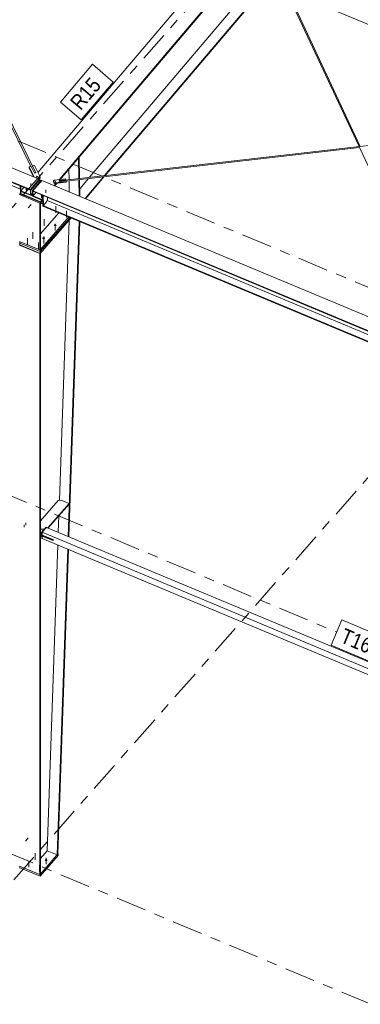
# Model space of a CAD drawing. Header units: millimetres. Extents: x -698 to 216, y -34 to 576.
# Tile 57 of 88: x -79 to -46, y 19 to 116. Entities that reach past the tile are written whole.
import ezdxf

# ---------------------------------------------------------------- set-up
doc = ezdxf.new("R2010")
doc.units = ezdxf.units.MM
for name, pattern in [('XKITLINE00', [0]), ('XKITLINE02', [4, 2, -2]), ('XKITLINE03', [6, 3, -1, 1, -1])]:
    doc.linetypes.add(name, pattern=pattern)
for name, color, linetype, lineweight in [('Element', 2, 'Continuous', 0), ('Spoina', 1, 'Continuous', 0), ('Znak elementu', 2, 'Continuous', 0), ('Śruba', 3, 'Continuous', 0)]:
    doc.layers.add(name, color=color, linetype=linetype, lineweight=lineweight)
doc.styles.add('ARIAL', font='ARIAL.TTF')

msp = doc.modelspace()

# ---------------------------------------------------------------- hatches: boundary and pattern name
at = {"layer": 'Śruba'}
for points in [[(-77.66, 100.098), (-77.669, 100.098), (-77.678, 100.1), (-77.686, 100.102), (-77.695, 100.104), (-77.702, 100.107), (-77.71, 100.111), (-77.716, 100.115), (-77.723, 100.12), (-77.728, 100.125), (-77.733, 100.13), (-77.737, 100.136), (-77.74, 100.142), (-77.742, 100.148), (-77.744, 100.154), (-77.744, 100.16), (-77.744, 100.167), (-77.743, 100.173), (-77.741, 100.179), (-77.738, 100.185), (-77.734, 100.191), (-77.73, 100.197), (-77.724, 100.202), (-77.719, 100.207), (-77.712, 100.211), (-77.705, 100.215), (-77.697, 100.219), (-77.689, 100.222), (-77.681, 100.224), (-77.672, 100.226), (-77.663, 100.227), (-77.654, 100.227), (-77.645, 100.227), (-77.636, 100.226), (-77.627, 100.225), (-77.619, 100.223), (-77.611, 100.221), (-77.603, 100.218), (-77.596, 100.214), (-77.589, 100.21), (-77.583, 100.205), (-77.577, 100.2), (-77.573, 100.195), (-77.569, 100.189), (-77.565, 100.183), (-77.563, 100.177), (-77.562, 100.171), (-77.561, 100.165), (-77.561, 100.158), (-77.562, 100.152), (-77.565, 100.146), (-77.567, 100.14), (-77.571, 100.134), (-77.576, 100.128), (-77.581, 100.123), (-77.587, 100.118), (-77.593, 100.114), (-77.6, 100.11), (-77.608, 100.106), (-77.616, 100.103), (-77.625, 100.101), (-77.633, 100.099), (-77.642, 100.098), (-77.651, 100.098)], [(-78.704, 98.837), (-78.711, 98.838), (-78.719, 98.839), (-78.726, 98.841), (-78.732, 98.843), (-78.739, 98.845), (-78.745, 98.848), (-78.75, 98.852), (-78.755, 98.855), (-78.76, 98.859), (-78.764, 98.864), (-78.767, 98.868), (-78.769, 98.873), (-78.771, 98.878), (-78.773, 98.883), (-78.773, 98.889), (-78.773, 98.894), (-78.772, 98.899), (-78.77, 98.904), (-78.768, 98.909), (-78.765, 98.914), (-78.761, 98.918), (-78.757, 98.923), (-78.752, 98.927), (-78.747, 98.93), (-78.741, 98.933), (-78.734, 98.936), (-78.728, 98.939), (-78.721, 98.941), (-78.714, 98.942), (-78.707, 98.943), (-78.699, 98.943), (-78.692, 98.943), (-78.685, 98.943), (-78.677, 98.942), (-78.67, 98.94), (-78.664, 98.938), (-78.657, 98.935), (-78.651, 98.932), (-78.646, 98.929), (-78.641, 98.925), (-78.636, 98.921), (-78.632, 98.917), (-78.629, 98.912), (-78.627, 98.907), (-78.625, 98.902), (-78.624, 98.897), (-78.623, 98.892), (-78.623, 98.887), (-78.624, 98.882), (-78.626, 98.877), (-78.628, 98.872), (-78.631, 98.867), (-78.635, 98.862), (-78.639, 98.858), (-78.644, 98.854), (-78.65, 98.85), (-78.655, 98.847), (-78.662, 98.844), (-78.668, 98.842), (-78.675, 98.84), (-78.682, 98.839), (-78.689, 98.838), (-78.697, 98.837)], [(-75.855, 99.645), (-75.866, 99.647), (-75.876, 99.651), (-75.885, 99.656), (-75.893, 99.662), (-75.898, 99.669), (-75.902, 99.677), (-75.903, 99.685), (-75.902, 99.693), (-75.899, 99.701), (-75.894, 99.708), (-75.887, 99.714), (-75.878, 99.72), (-75.868, 99.724), (-75.857, 99.726), (-75.846, 99.727), (-75.834, 99.727), (-75.823, 99.725), (-75.813, 99.721), (-75.804, 99.716), (-75.797, 99.71), (-75.791, 99.703), (-75.788, 99.695), (-75.786, 99.687), (-75.787, 99.679), (-75.791, 99.671), (-75.796, 99.664), (-75.803, 99.658), (-75.812, 99.652), (-75.822, 99.648), (-75.832, 99.646), (-75.844, 99.645)], [(-77.208, 98.212), (-77.215, 98.213), (-77.222, 98.214), (-77.229, 98.216), (-77.236, 98.218), (-77.242, 98.22), (-77.248, 98.223), (-77.254, 98.227), (-77.259, 98.23), (-77.263, 98.234), (-77.267, 98.239), (-77.271, 98.243), (-77.273, 98.248), (-77.275, 98.253), (-77.276, 98.258), (-77.277, 98.264), (-77.276, 98.269), (-77.276, 98.274), (-77.274, 98.279), (-77.271, 98.284), (-77.268, 98.289), (-77.265, 98.293), (-77.26, 98.298), (-77.256, 98.302), (-77.25, 98.305), (-77.244, 98.309), (-77.238, 98.311), (-77.232, 98.314), (-77.225, 98.316), (-77.218, 98.317), (-77.21, 98.318), (-77.203, 98.318), (-77.196, 98.318), (-77.188, 98.318), (-77.181, 98.317), (-77.174, 98.315), (-77.167, 98.313), (-77.161, 98.31), (-77.155, 98.307), (-77.15, 98.304), (-77.145, 98.3), (-77.14, 98.296), (-77.136, 98.292), (-77.133, 98.287), (-77.13, 98.282), (-77.128, 98.277), (-77.127, 98.272), (-77.127, 98.267), (-77.127, 98.262), (-77.128, 98.257), (-77.13, 98.252), (-77.132, 98.247), (-77.135, 98.242), (-77.139, 98.237), (-77.143, 98.233), (-77.148, 98.229), (-77.153, 98.225), (-77.159, 98.222), (-77.165, 98.219), (-77.172, 98.217), (-77.179, 98.215), (-77.186, 98.214), (-77.193, 98.213), (-77.201, 98.212)], [(-75.874, 95.285), (-75.887, 95.286), (-75.9, 95.289), (-75.912, 95.292), (-75.924, 95.295), (-75.935, 95.3), (-75.946, 95.305), (-75.956, 95.312), (-75.964, 95.318), (-75.972, 95.325), (-75.979, 95.333), (-75.984, 95.341), (-75.989, 95.35), (-75.992, 95.359), (-75.994, 95.367), (-75.995, 95.376), (-75.994, 95.385), (-75.992, 95.394), (-75.989, 95.403), (-75.984, 95.412), (-75.979, 95.42), (-75.972, 95.427), (-75.964, 95.435), (-75.956, 95.441), (-75.946, 95.447), (-75.935, 95.453), (-75.924, 95.457), (-75.912, 95.461), (-75.9, 95.464), (-75.887, 95.466), (-75.874, 95.468), (-75.861, 95.468), (-75.848, 95.468), (-75.835, 95.466), (-75.823, 95.464), (-75.81, 95.461), (-75.798, 95.457), (-75.787, 95.453), (-75.777, 95.447), (-75.767, 95.441), (-75.758, 95.435), (-75.75, 95.427), (-75.744, 95.42), (-75.738, 95.412), (-75.734, 95.403), (-75.73, 95.394), (-75.729, 95.385), (-75.728, 95.376), (-75.729, 95.367), (-75.73, 95.359), (-75.734, 95.35), (-75.738, 95.341), (-75.744, 95.333), (-75.75, 95.325), (-75.758, 95.318), (-75.767, 95.312), (-75.777, 95.305), (-75.787, 95.3), (-75.798, 95.295), (-75.81, 95.292), (-75.823, 95.289), (-75.835, 95.286), (-75.848, 95.285), (-75.861, 95.285)], [(-76.998, 94.01), (-77.011, 94.011), (-77.024, 94.014), (-77.036, 94.017), (-77.048, 94.02), (-77.059, 94.025), (-77.07, 94.03), (-77.08, 94.036), (-77.088, 94.043), (-77.096, 94.05), (-77.103, 94.058), (-77.108, 94.066), (-77.113, 94.075), (-77.116, 94.083), (-77.118, 94.092), (-77.119, 94.101), (-77.118, 94.11), (-77.116, 94.119), (-77.113, 94.128), (-77.108, 94.136), (-77.103, 94.145), (-77.096, 94.152), (-77.088, 94.16), (-77.08, 94.166), (-77.07, 94.172), (-77.059, 94.178), (-77.048, 94.182), (-77.036, 94.186), (-77.024, 94.189), (-77.011, 94.191), (-76.998, 94.193), (-76.985, 94.193), (-76.972, 94.193), (-76.959, 94.191), (-76.947, 94.189), (-76.934, 94.186), (-76.922, 94.182), (-76.911, 94.178), (-76.901, 94.172), (-76.891, 94.166), (-76.882, 94.16), (-76.874, 94.152), (-76.868, 94.145), (-76.862, 94.136), (-76.858, 94.128), (-76.855, 94.119), (-76.853, 94.11), (-76.852, 94.101), (-76.853, 94.092), (-76.855, 94.083), (-76.858, 94.075), (-76.862, 94.066), (-76.868, 94.058), (-76.874, 94.05), (-76.882, 94.043), (-76.891, 94.036), (-76.901, 94.03), (-76.911, 94.025), (-76.922, 94.02), (-76.934, 94.017), (-76.947, 94.014), (-76.959, 94.011), (-76.972, 94.01), (-76.985, 94.01)], [(-77.3, 65.104), (-77.311, 65.106), (-77.321, 65.11), (-77.329, 65.115), (-77.337, 65.121), (-77.342, 65.128), (-77.345, 65.135), (-77.347, 65.143), (-77.345, 65.151), (-77.342, 65.158), (-77.337, 65.165), (-77.329, 65.171), (-77.321, 65.176), (-77.311, 65.18), (-77.3, 65.182), (-77.288, 65.183), (-77.277, 65.182), (-77.266, 65.18), (-77.256, 65.176), (-77.247, 65.171), (-77.24, 65.165), (-77.234, 65.158), (-77.231, 65.151), (-77.23, 65.143), (-77.231, 65.135), (-77.234, 65.128), (-77.24, 65.121), (-77.247, 65.115), (-77.256, 65.11), (-77.266, 65.106), (-77.277, 65.104), (-77.288, 65.103)], [(-77.127, 65.3), (-77.138, 65.302), (-77.148, 65.306), (-77.157, 65.311), (-77.164, 65.317), (-77.169, 65.324), (-77.173, 65.331), (-77.174, 65.339), (-77.173, 65.347), (-77.169, 65.355), (-77.164, 65.361), (-77.157, 65.368), (-77.148, 65.373), (-77.138, 65.376), (-77.127, 65.379), (-77.115, 65.379), (-77.104, 65.379), (-77.093, 65.376), (-77.083, 65.373), (-77.074, 65.368), (-77.067, 65.361), (-77.061, 65.355), (-77.058, 65.347), (-77.057, 65.339), (-77.058, 65.331), (-77.061, 65.324), (-77.067, 65.317), (-77.074, 65.311), (-77.083, 65.306), (-77.093, 65.302), (-77.104, 65.3), (-77.115, 65.299)], [(-76.765, 32.799), (-76.778, 32.801), (-76.791, 32.803), (-76.803, 32.806), (-76.815, 32.81), (-76.826, 32.814), (-76.836, 32.82), (-76.846, 32.826), (-76.855, 32.832), (-76.863, 32.84), (-76.869, 32.847), (-76.875, 32.856), (-76.879, 32.864), (-76.883, 32.873), (-76.885, 32.882), (-76.885, 32.891), (-76.885, 32.9), (-76.883, 32.909), (-76.879, 32.917), (-76.875, 32.926), (-76.869, 32.934), (-76.863, 32.942), (-76.855, 32.949), (-76.846, 32.956), (-76.836, 32.962), (-76.826, 32.967), (-76.815, 32.972), (-76.803, 32.976), (-76.791, 32.979), (-76.778, 32.981), (-76.765, 32.982), (-76.752, 32.982), (-76.739, 32.982), (-76.726, 32.981), (-76.713, 32.979), (-76.701, 32.976), (-76.689, 32.972), (-76.678, 32.967), (-76.667, 32.962), (-76.658, 32.956), (-76.649, 32.949), (-76.641, 32.942), (-76.634, 32.934), (-76.629, 32.926), (-76.624, 32.917), (-76.621, 32.909), (-76.619, 32.9), (-76.618, 32.891), (-76.619, 32.882), (-76.621, 32.873), (-76.624, 32.864), (-76.629, 32.856), (-76.634, 32.847), (-76.641, 32.84), (-76.649, 32.832), (-76.658, 32.826), (-76.667, 32.82), (-76.678, 32.814), (-76.689, 32.81), (-76.701, 32.806), (-76.713, 32.803), (-76.726, 32.801), (-76.739, 32.799), (-76.752, 32.799)]]:
    msp.add_hatch(color=256, dxfattribs=at).paths.add_polyline_path(points, flags=17)

# ---------------------------------------------------------------- linework, layer by layer
at = {"layer": 'Element', "linetype": 'XKITLINE00', "lineweight": 0}
for p, q in [((-162.676, 135.504), (-77.442, 99.901)), ((-163.541, 134.486), (-78.306, 98.883)), ((-163.539, 134.427), (-78.305, 98.824)), ((-77.549, 100.582), (-57.613, 124.076)), ((-75.464, 99.855), (-55.539, 123.337)), ((-75.373, 99.865), (-55.509, 123.275)), ((-45.83, 103.127), (-55.32, 123.406)), ((-45.93, 103.116), (-55.207, 122.939)), ((-78.257, 101.162), (-87.731, 120.416)), ((-77.769, 100.538), (-87.586, 120.492)), ((-72.48, 100.09), (-55.616, 119.961)), ((-71.016, 100.257), (-54.87, 119.282)), ((-70.925, 100.267), (-54.81, 119.257)), ((-51.05, 117.658), (-22.601, 105.774)), ((-120.505, 116.127), (-79.291, 98.912)), ((-45.833, 103.127), (-14.578, 106.688)), ((-75.478, 99.749), (-45.905, 103.119)), ((-74.798, 99.725), (-45.885, 103.02)), ((-36.404, 82.759), (-45.892, 103.035)), ((-73.577, 101.979), (-73.579, 101.98)), ((-73.577, 101.979), (-73.508, 102.06)), ((-73.53, 99.97), (-73.577, 101.979)), ((-73.508, 102.06), (-73.51, 102.061)), ((-73.46, 99.979), (-73.508, 102.06)), ((-78.433, 101.117), (-78.236, 101.167)), ((-78.43, 101.023), (-78.433, 101.117)), ((-77.936, 100.107), (-78.433, 101.117)), ((-77.992, 100.131), (-78.43, 101.023)), ((-78.236, 101.167), (-77.909, 100.502)), ((-78.078, 101.208), (-77.881, 101.258)), ((-78.077, 101.166), (-78.078, 101.208)), ((-77.751, 100.543), (-78.078, 101.208)), ((-77.881, 101.258), (-77.336, 100.15)), ((-74.495, 99.861), (-74.518, 100.873)), ((-78.306, 98.883), (-77.442, 99.901)), ((-78.306, 98.865), (-77.441, 99.883)), ((-77.384, 99.86), (-78.249, 98.841)), ((-77.909, 100.502), (-77.751, 100.543)), ((-77.874, 100.511), (-77.868, 100.518)), ((-77.868, 100.518), (-77.828, 100.535)), ((-77.828, 100.535), (-77.789, 100.536)), ((-77.789, 100.536), (-77.785, 100.534)), ((-77.439, 99.999), (-77.586, 99.961)), ((-77.445, 99.902), (-77.437, 99.905)), ((-77.442, 99.901), (-77.441, 99.883)), ((-77.441, 99.883), (-77.384, 99.86)), ((-77.336, 100.15), (-77.439, 99.999)), ((-77.437, 99.905), (-77.439, 99.999)), ((-77.437, 99.905), (-77.334, 100.056)), ((-77.379, 99.638), (-77.384, 99.86)), ((-77.334, 100.056), (-77.336, 100.15)), ((-75.952, 99.799), (-74.839, 99.926)), ((-74.821, 99.838), (-75.481, 99.763)), ((-74.839, 99.926), (-74.821, 99.838)), ((-74.821, 99.823), (-74.821, 99.838)), ((-73.491, 98.251), (-73.528, 99.87)), ((-73.419, 98.221), (-73.457, 99.878)), ((-73.436, 98.963), (-72.574, 99.979)), ((-72.921, 98.013), (-71.111, 100.146)), ((-72.86, 97.987), (-71.02, 100.156)), ((-79.282, 98.539), (-79.299, 99.239)), ((-79.231, 98.773), (-79.242, 99.215)), ((-78.957, 99.096), (-79.235, 98.769)), ((-78.305, 98.824), (-78.306, 98.883)), ((-78.294, 98.377), (-78.306, 98.865)), ((-78.249, 98.841), (-78.306, 98.865)), ((-78.106, 98.782), (-77.242, 99.8)), ((-77.185, 99.794), (-78.049, 98.776)), ((-77.242, 99.8), (-77.196, 99.781)), ((-77.185, 99.794), (0.996, 67.137)), ((-76.023, 99.731), (-75.952, 99.799)), ((-76.021, 99.672), (-76.023, 99.731)), ((-75.997, 99.603), (-76.023, 99.731)), ((-76.021, 99.672), (-75.995, 99.544)), ((-75.995, 99.544), (-75.997, 99.603)), ((-75.902, 99.554), (-75.997, 99.603)), ((-75.995, 99.544), (-75.901, 99.495)), ((-75.953, 99.279), (-75.755, 99.512)), ((-74.789, 99.681), (-75.902, 99.554)), ((-75.901, 99.495), (-75.902, 99.554)), ((-75.901, 99.495), (-74.788, 99.622)), ((-75.892, 99.254), (-75.664, 99.522)), ((-75.481, 99.763), (-75.467, 99.693)), ((-75.477, 99.742), (-75.474, 99.735)), ((-75.474, 99.735), (-75.471, 99.714)), ((-75.467, 99.693), (-74.807, 99.769)), ((-74.807, 99.769), (-74.789, 99.681)), ((-74.788, 99.622), (-74.789, 99.681)), ((-74.467, 98.658), (-74.492, 99.76)), ((-79.295, 98.472), (-79.364, 98.394)), ((-79.364, 98.394), (-77.37, 97.561)), ((-79.296, 98.523), (-79.162, 98.681)), ((-79.295, 98.472), (-79.296, 98.523)), ((-79.296, 98.523), (-77.302, 97.689)), ((-77.3, 97.639), (-79.295, 98.472)), ((-79.235, 98.769), (-78.294, 98.377)), ((-79.233, 98.711), (-79.235, 98.769)), ((-78.293, 98.318), (-79.233, 98.711)), ((-79.228, 98.604), (-79.23, 98.709)), ((-78.293, 98.335), (-78.294, 98.377)), ((-78.294, 98.377), (-78.294, 98.377)), ((-78.294, 98.377), (-78.293, 98.318)), ((-78.236, 98.311), (-78.293, 98.335)), ((-78.293, 98.318), (-78.282, 98.331)), ((-78.236, 98.311), (-78.249, 98.841)), ((-78.099, 98.473), (-78.236, 98.311)), ((-78.094, 98.252), (-78.106, 98.782)), ((-78.106, 98.782), (-78.049, 98.758)), ((-78.094, 98.252), (-78.037, 98.228)), ((-78.049, 98.776), (0.132, 66.119)), ((-78.049, 98.776), (-78.048, 98.717)), ((-78.038, 98.27), (-78.049, 98.758)), ((-78.048, 98.717), (0.134, 66.06)), ((-78.038, 98.27), (-77.76, 98.597)), ((-78.037, 98.228), (-78.038, 98.27)), ((-78.037, 98.211), (-78.038, 98.27)), ((-78.038, 98.27), (-77.097, 97.877)), ((-77.096, 97.818), (-78.037, 98.211)), ((-77.081, 97.33), (-77.104, 98.323)), ((-77.097, 97.877), (-77.094, 97.881)), ((-77.097, 97.877), (-77.096, 97.818)), ((-77.047, 98.299), (-77.024, 97.306)), ((-76.718, 97.667), (-76.613, 97.942)), ((-76.613, 97.942), (-76.617, 98.119)), ((-77.3, 97.639), (-77.37, 97.561)), ((-77.37, 97.561), (-77.37, 92.947)), ((-77.302, 97.689), (-77.167, 97.848)), ((-77.302, 97.689), (-77.299, 97.595)), ((-77.3, 97.521), (-77.256, 97.646)), ((-77.3, 93.025), (-77.3, 97.639)), ((-77.3, 97.596), (-77.299, 97.595)), ((-77.086, 97.51), (-77.3, 97.521)), ((-77.299, 97.595), (-77.107, 97.822)), ((-77.256, 97.646), (-77.089, 97.637)), ((-77.256, 97.646), (-77.256, 97.646)), ((-77.093, 97.822), (-77.096, 97.818)), ((-77.085, 97.323), (-77.08, 97.329)), ((-77.083, 97.264), (-77.085, 97.323)), ((-77.085, 97.323), (0.157, 65.059)), ((-77.083, 97.264), (0.158, 65)), ((-77.081, 97.33), (-77.024, 97.306)), ((-77.024, 97.306), (-76.718, 97.667)), ((-76.662, 97.814), (-35.448, 80.599)), ((-77.352, 92.966), (-74.511, 96.19)), ((-77.352, 92.785), (-74.394, 96.141)), ((-74.394, 96.141), (-77.352, 92.785)), ((-74.277, 96.092), (-77.352, 92.604)), ((-77.3, 94.54), (-75.487, 96.597)), ((-75.444, 68.299), (-74.493, 95.847)), ((-74.583, 64.755), (-73.513, 95.773)), ((-74.518, 64.727), (-73.447, 95.745)), ((-79.364, 93.78), (-77.37, 92.947)), ((-79.347, 93.437), (-79.364, 93.417)), ((-79.364, 93.417), (-77.37, 92.584)), ((-79.347, 93.618), (-79.347, 93.773)), ((-79.347, 93.437), (-79.347, 93.618)), ((-79.347, 93.618), (-77.352, 92.785)), ((-77.352, 92.785), (-79.347, 93.618)), ((-77.352, 92.604), (-79.347, 93.437)), ((-77.37, 92.947), (-77.3, 93.025)), ((-77.3, 92.663), (-77.37, 92.584)), ((-77.37, 92.584), (-77.37, 31.471)), ((-77.352, 92.785), (-77.352, 92.966)), ((-77.352, 92.785), (-77.352, 92.604)), ((-77.3, 31.55), (-77.3, 92.663)), ((-77.3, 66.296), (-75.55, 68.281)), ((-76.593, 65.594), (-74.473, 67.999)), ((-76.554, 65.578), (-74.473, 67.939)), ((-75.55, 68.281), (-75.264, 68.33)), ((-75.264, 68.33), (-74.473, 67.999)), ((-74.473, 67.939), (-74.473, 67.999)), ((-75.552, 65.16), (-75.496, 66.779)), ((-77.3, 65.406), (-77.25, 65.463)), ((-77.25, 65.463), (-76.964, 65.511)), ((-77.169, 65.164), (-76.736, 65.654)), ((-77.169, 65.164), (-77.169, 64.892)), ((-77.169, 65.164), (-77.14, 65.152)), ((-76.708, 65.642), (-77.14, 65.152)), ((-77.14, 65.152), (-76.708, 65.642)), ((-77.14, 64.88), (-77.14, 65.152)), ((-77.14, 65.152), (-36.227, 48.062)), ((-77.14, 64.88), (-77.14, 65.152)), ((-76.964, 65.511), (-76.89, 65.48)), ((-76.736, 65.654), (-76.708, 65.642)), ((-36.227, 48.733), (-76.708, 65.642)), ((-76.093, 64.409), (-77.3, 64.913)), ((-76.093, 64.349), (-77.3, 64.853)), ((-77.3, 64.792), (-77.261, 64.837)), ((-77.3, 64.732), (-77.223, 64.82)), ((-77.3, 64.732), (-77.3, 64.792)), ((-77.169, 64.892), (-77.14, 64.88)), ((-77.169, 64.798), (-77.169, 64.559)), ((-77.169, 64.559), (-77.14, 64.547)), ((-76.071, 64.433), (-77.14, 64.88)), ((-77.14, 64.547), (-77.14, 64.786)), ((-77.14, 64.547), (-77.14, 64.786)), ((-36.227, 47.458), (-77.14, 64.547)), ((-76.071, 64.433), (-76.093, 64.409)), ((-76.093, 64.349), (-76.093, 64.409)), ((-76.071, 64.373), (-76.093, 64.349)), ((-76.071, 64.373), (-76.071, 64.433)), ((-76.634, 33.809), (-75.595, 63.902)), ((-75.665, 33.41), (-74.627, 63.497)), ((-75.596, 33.483), (-74.561, 63.47)), ((-77.352, 31.491), (-75.558, 33.526)), ((-75.558, 33.345), (-77.352, 31.309)), ((-77.3, 33.054), (-76.634, 33.809)), ((-76.634, 33.815), (-75.665, 33.41)), ((-75.665, 33.41), (-75.596, 33.483)), ((-75.594, 33.541), (-75.558, 33.526)), ((-75.558, 33.526), (-75.558, 33.345)), ((-79.364, 32.305), (-77.37, 31.471)), ((-79.347, 32.143), (-79.347, 32.297)), ((-77.352, 31.309), (-79.347, 32.143)), ((-77.37, 31.471), (-77.3, 31.55)), ((-77.352, 31.309), (-77.352, 31.491))]:
    msp.add_line(p, q, dxfattribs=at)
at = {"layer": 'Spoina', "linetype": 'XKITLINE03', "lineweight": 0}
for p, q in [((-130.623, 39.8), (69.969, 267.347)), ((-87.878, 21.945), (112.715, 249.492)), ((-85.084, 105.993), (61.066, 44.945)), ((-86.998, 71.566), (-48.148, 55.338)), ((-141.735, 59.203), (15.673, -6.547))]:
    msp.add_line(p, q, dxfattribs=at)
at = {"layer": 'Znak elementu', "linetype": 'XKITLINE00', "lineweight": 0}
for p, q in [((-75.349, 107.502), (-72.199, 111.214)), ((-70.14, 109.468), (-72.199, 111.214)), ((-73.291, 105.755), (-70.14, 109.468)), ((-73.291, 105.755), (-75.349, 107.502)), ((-48.688, 54.046), (-47.647, 56.538)), ((-47.647, 56.538), (-43.359, 54.747)), ((-48.688, 54.046), (-44.4, 52.255))]:
    msp.add_line(p, q, dxfattribs=at)
at = {"layer": 'Śruba', "linetype": 'XKITLINE00', "lineweight": 0}
for p, q in [((-77.655, 100.245), (-77.646, 99.892)), ((-78.693, 98.667), (-78.7, 98.961)), ((-75.846, 99.742), (-75.84, 99.477)), ((-77.197, 98.042), (-77.203, 98.336)), ((-75.861, 95.528), (-75.861, 94.863)), ((-76.985, 94.252), (-76.985, 93.588)), ((-77.288, 65.203), (-77.288, 64.962)), ((-77.115, 65.4), (-77.115, 65.158)), ((-76.752, 32.486), (-76.752, 33.114))]:
    msp.add_line(p, q, dxfattribs=at)
at = {"layer": 'Śruba', "linetype": 'XKITLINE02', "lineweight": 0}
for p, q in [((-78.261, 99.176), (-78.267, 99.47)), ((-76.765, 98.551), (-76.771, 98.845)), ((-78.513, 97.1), (-78.232, 97.419)), ((-75.806, 97.249), (-75.806, 96.584)), ((-76.93, 95.974), (-76.93, 95.309)), ((-74.737, 96.803), (-74.737, 96.138)), ((-78.573, 94.11), (-78.573, 93.445)), ((-78.054, 94.699), (-78.054, 94.034)), ((-77.504, 93.664), (-77.504, 92.999)), ((-78.754, 66.084), (-78.754, 65.842)), ((-78.927, 65.888), (-78.927, 65.646)), ((-78.789, 34.756), (-78.508, 35.075)), ((-77.82, 32.932), (-77.82, 33.561)), ((-78.469, 32.196), (-78.469, 32.825)), ((-77.4, 31.75), (-77.4, 32.379))]:
    msp.add_line(p, q, dxfattribs=at)

# ---------------------------------------------------------------- texts
at = {"layer": 'Znak elementu', "style": 'ARIAL', "width": 0.85}
for s, rotation, p in [('R15', 49.6869, (-73.36, 106.6)), ('T16', -22.67194, (-47.903, 54.369))]:
    msp.add_text(s, height=1.5, rotation=rotation, dxfattribs=at).set_placement(p)

doc.saveas('drawing.dxf')
